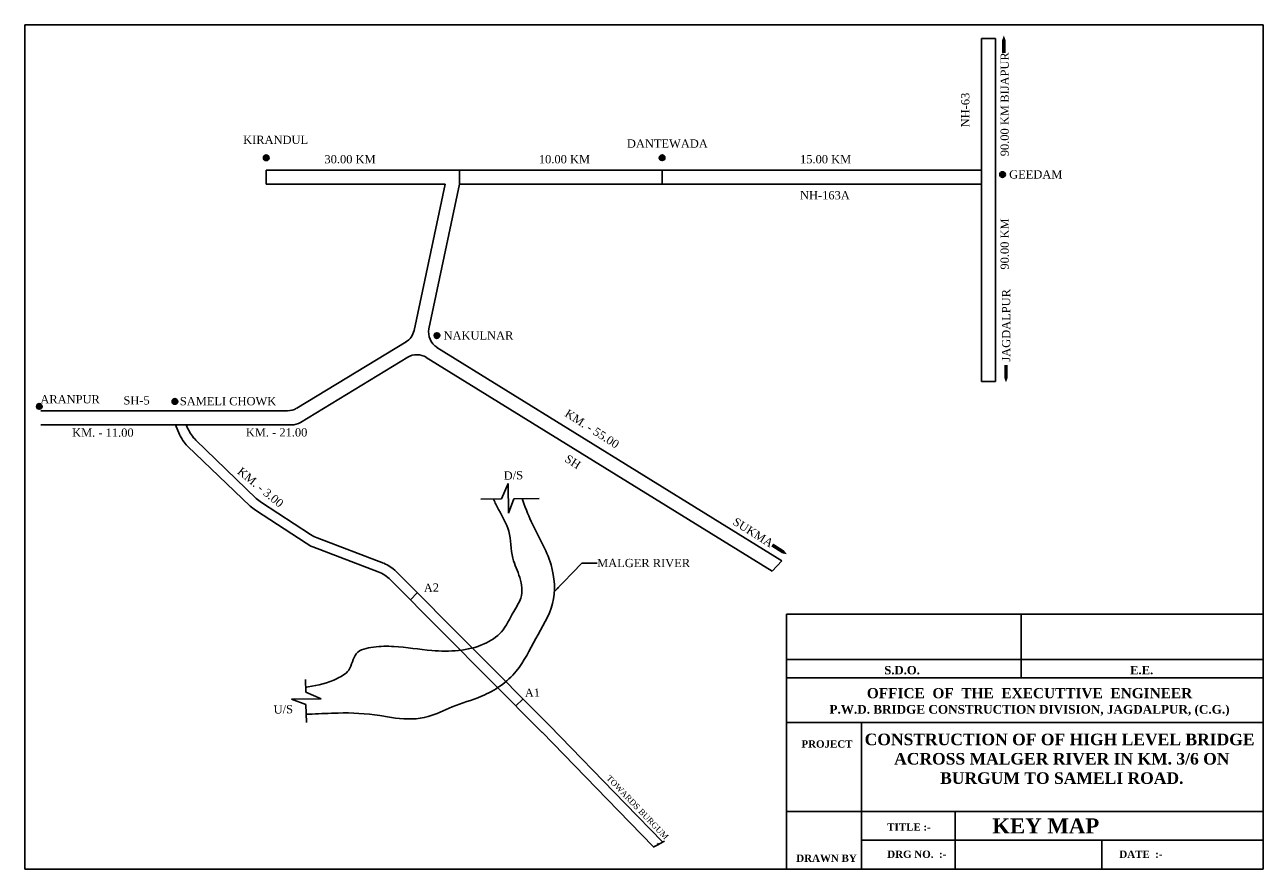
# Model space of a CAD drawing. Header units: metres. Extents: x 8528 to 11454, y 7353 to 8180.
# Tile 2 of 2: x 10401 to 11454, y 7463 to 8180. Entities that reach past the tile are written whole.
import ezdxf

# ---------------------------------------------------------------- set-up
doc = ezdxf.new("R2010")
doc.units = ezdxf.units.M
doc.header["$MEASUREMENT"] = 0
doc.layers.add('GROUND_LVL', color=114, linetype='Continuous')
doc.layers.add('TEX', color=6, linetype='Continuous')
doc.styles.get("Standard").update_dxf_attribs({"font": 'times.ttf'})
doc.dimstyles.get("Standard").update_dxf_attribs({"dimtxt": 2.4, "dimasz": 2, "dimexe": 1.5, "dimexo": 1.5, "dimgap": 0.09, "dimtad": 0, "dimzin": 0, "dimdsep": 46, "dimtxsty": 'Standard', "dimcen": 0.09, "dimadec": 0, "dimazin": 0, "dimtfac": 1, "dimtofl": 0, "dimtmove": 0, "dimatfit": 3, "dimfxl": 0, "dimtolj": 1, "dimtzin": 0, "dimarcsym": 0})

msp = doc.modelspace()

# ---------------------------------------------------------------- hatches: boundary and pattern name
h = msp.add_hatch(color=0)
h.dxf.hatch_style = 1
h.paths.add_polyline_path([(10604.2, 8067.4, 1), (10609, 8067.4, 1)])
h = msp.add_hatch(color=0)
h.dxf.hatch_style = 1
h.paths.add_polyline_path([(10940.6, 8067.5, 1), (10945.4, 8067.5, 1)])
h = msp.add_hatch(color=0)
h.dxf.hatch_style = 1
h.paths.add_polyline_path([(11229.9, 8053.2, 1), (11234.7, 8053.2, 1)])
h = msp.add_hatch(color=0)
h.dxf.hatch_style = 1
h.paths.add_polyline_path([(10749.3, 7916.3, 1), (10754.1, 7916.3, 1)])
h = msp.add_hatch(color=0)
h.dxf.hatch_style = 1
h.paths.add_polyline_path([(10526.6, 7860.4, 1), (10531.4, 7860.4, 1)])
h = msp.add_hatch(color=0)
h.dxf.hatch_style = 1
h.paths.add_polyline_path([(10411.5, 7856.2, 1), (10416.2, 7856.2, 1)])

# ---------------------------------------------------------------- linework, layer by layer
at = {"color": 0}
for p, q in [((10401.5, 8180.4), (10401.5, 7462.9)), ((10401.5, 8180.4), (11453.8, 8180.4)), ((11453.8, 8180.4), (11453.8, 7462.9)), ((11214.4, 7877.4), (11214.4, 8168.8)), ((11214.4, 8168.8), (11226.4, 8168.8)), ((11226.4, 7877.4), (11226.4, 8168.8)), ((10606.7, 8057), (11214.4, 8057)), ((10606.7, 8057), (10606.7, 8045)), ((10770.8, 8045), (10770.8, 8057)), ((10943.1, 8057), (10943.1, 8045)), ((10606.7, 8045), (10758.6, 8045)), ((10732.3, 7920.7), (10758.6, 8045)), ((10744.9, 7922.2), (10770.8, 8045)), ((10770.8, 8045), (11214.4, 8045)), ((10632.5, 7854.6), (10725.4, 7911)), ((10751.7, 7906.3), (11044.8, 7724.9)), ((10635.8, 7842.6), (10727, 7897.9)), ((10742.6, 7897.8), (11036.4, 7716.1)), ((11214.4, 7877.4), (11226.4, 7877.4)), ((10415.2, 7852.4), (10624.7, 7852.4)), ((10415.2, 7840.4), (10628, 7840.4)), ((10806.5, 7777.5), (10812.2, 7790.5)), ((10812.2, 7790.5), (10812.6, 7765.4)), ((10789.1, 7777.2), (10806.5, 7777.5)), ((10812.6, 7765.4), (10817.1, 7777.7)), ((10817.1, 7777.7), (10838.6, 7778)), ((11044.8, 7724.9), (11036.4, 7716.1)), ((10716.9, 7716), (10847.2, 7585)), ((10712.2, 7708.8), (10841.2, 7579.1)), ((10729.1, 7691.9), (10735, 7697.8)), ((10639.9, 7624.2), (10640.2, 7613.4)), ((10640.2, 7613.4), (10653.2, 7607.8)), ((10653.2, 7607.8), (10628.1, 7607.3)), ((10628.1, 7607.3), (10640.4, 7602.8)), ((10640.4, 7602.8), (10640.8, 7587.5)), ((10818.8, 7601.6), (10824.8, 7607.5)), ((10935.3, 7481.5), (10939.4, 7483.7)), ((10939.9, 7483.4), (10939.2, 7484.7)), ((10939.2, 7484.7), (10940.1, 7484.1)), ((10939.4, 7483.7), (10939.9, 7483.4)), ((10940.1, 7484.1), (10944.9, 7486.6)), ((10401.5, 7462.9), (11453.8, 7462.9))]:
    msp.add_line(p, q, dxfattribs=at)
for points, format in [([(11233.4, 8171.3, 0, 5, 0), (11233.4, 8164.7, 3, 3, 0), (11233.4, 8156.5, 3, 3, 0)], "xyseb"), ([(11235.2, 7876.6, 0, 5, 0), (11235.2, 7883.2, 3, 3, 0), (11235.2, 7891.4, 3, 3, 0)], "xyseb"), ([(10701.7, 7715.7), (10646.1, 7736.9, -0.053211), (10640.5, 7739.8), (10597.4, 7767.9, -0.047029), (10593, 7771.4), (10539.8, 7822.5, -0.100656), (10533, 7832.4), (10529.6, 7840.4)], "xyb"), ([(10706.4, 7722.9), (10650, 7744.4, -0.053211), (10644.3, 7747.3), (10602.6, 7774.5, -0.047029), (10598.2, 7778), (10546.9, 7827.4, -0.100656), (10540.1, 7837.2), (10538.7, 7840.4)], "xyb"), ([(11049, 7730.5, 0, 5, 0), (11043.5, 7734, 3, 3, 0), (11036.6, 7738.4, 3, 3, 0)], "xyseb")]:
    msp.add_lwpolyline(points, format=format, dxfattribs=at)
for points in [[(10841.2, 7579.2), (10905.6, 7512.9), (10935.8, 7481.8)], [(10847.2, 7585), (10911.6, 7518.8), (10943.5, 7485.9)]]:
    msp.add_lwpolyline(points, dxfattribs=at)
for centre in [(10606.6, 8067.4), (10943, 8067.5), (11232.3, 8053.2), (10751.7, 7916.3), (10529, 7860.4), (10413.8, 7856.2)]:
    msp.add_circle(centre, 2.4, dxfattribs=at)
for centre, radius, start, end in [((10717.6, 7923.8), 15, 301.2443, 348.0669), ((10759.6, 7919.1), 15, 168.0669, 238.2482), ((10734.7, 7885.1), 15, 58.2482, 121.2443), ((10624.7, 7867.4), 15, 270, 301.2443), ((10628, 7855.4), 15, 270, 301.2443), ((10691, 7687.6), 30, 44.8437, 69.0687), ((10695.7, 7694.8), 30, 44.8437, 69.0687)]:
    msp.add_arc(centre, radius, start, end, dxfattribs=at)
for points, knots in [([(10640.1, 7617.5), (10640.8, 7617.6), (10650, 7618.8), (10662.8, 7622.3), (10679.2, 7631.4), (10680.5, 7648.5), (10698.8, 7652.3), (10719.9, 7652.6), (10751.3, 7646.9), (10784, 7648.5), (10808.6, 7663.8), (10815.1, 7680), (10825.1, 7694.1), (10823.1, 7711.3), (10813.9, 7728.4), (10815.2, 7749.9), (10805.5, 7765.4), (10801.1, 7774.4), (10799.7, 7777.4)], [615.441577, 615.441577, 615.441577, 615.441577, 617.688896, 643.441698, 655.365637, 670.735049, 686.29636, 703.765083, 736.230867, 780.909991, 798.860749, 819.205316, 832.01441, 849.472665, 866.873452, 890.337768, 910.505949, 920.331536, 920.331536, 920.331536, 920.331536]), ([(10640.6, 7594.6), (10642.3, 7594.6), (10651.4, 7594.9), (10672, 7596.2), (10696, 7595.1), (10721, 7590.1), (10743, 7590.1), (10765.7, 7602.3), (10793.1, 7609.4), (10820.9, 7628.2), (10834.9, 7659.4), (10853.4, 7687.4), (10850.8, 7725.3), (10833.5, 7752.1), (10826.4, 7771.2), (10824.2, 7777.8)], [615.233202, 615.233202, 615.233202, 615.233202, 620.09562, 642.185008, 677.73908, 691.329071, 719.057584, 740.994476, 767.687129, 803.947071, 836.220723, 869.291147, 902.327374, 942.762303, 963.628512, 963.628512, 963.628512, 963.628512])]:
    msp.add_open_spline(points, degree=3, knots=knots, dxfattribs=at)
at = {"layer": 'GROUND_LVL', "color": 0, "linetype": 'ByBlock'}
for p, q in [((11048.8, 7462.9), (11048.8, 7679.5)), ((11048.8, 7679.5), (11453.8, 7679.5)), ((11248.2, 7625.4), (11248.2, 7679.5)), ((11048.8, 7641.2), (11453.8, 7641.2)), ((11048.8, 7625.4), (11453.8, 7625.4)), ((11048.8, 7587.6), (11453.8, 7587.6)), ((11112.3, 7587.6), (11112.3, 7462.9)), ((11048.8, 7511.8), (11453.8, 7511.8)), ((11192.1, 7511.8), (11192.1, 7462.9)), ((11112.3, 7487.7), (11453.8, 7487.7)), ((11316.6, 7487.7), (11316.6, 7462.9))]:
    msp.add_line(p, q, dxfattribs=at)

# ---------------------------------------------------------------- texts
at = {"color": 0, "char_height": 7, "attachment_point": 1}
for s, width, insert, rotation in [('BIJAPUR', 56.134, (11230.6, 8114.2), 90), ('NH-63', 56.134, (11197.1, 8093.3), 90), ('90.00 KM', 56.134, (11230.6, 8068.7), 90), ('90.00 KM', 56.134, (11230.6, 7972.4), 90), ('JAGDALPUR', 114.919, (11231.8, 7894.2), 90), ('KM. - 55.00', 58.558, (10863.4, 7854.2), 327.2955), ('SH', 58.558, (10863.4, 7815.7), 327.2955), ('KM. - 3.00', 58.558, (10585.9, 7805.1), 320.5193), ('SUKMA', 114.919, (11006.1, 7762.2), 327.9385)]:
    msp.add_mtext_dynamic_manual_height_columns(s, width=width, gutter_width=1, heights=[0], dxfattribs=dict(at, insert=insert, rotation=rotation))
for s, width, insert in [('KIRANDUL', 56.134, (10587, 8086.2)), ('DANTEWADA', 56.134, (10913.1, 8083)), ('30.00 KM', 58.558, (10656.1, 8069.7)), ('10.00 KM', 58.558, (10838.3, 8069.7)), ('15.00 KM', 58.558, (11060.2, 8069.7)), ('GEEDAM', 56.134, (11237.9, 8056.8)), ('NH-163A', 58.558, (11060.2, 8039.1)), ('NAKULNAR', 56.134, (10757.3, 7919.9)), ('ARANPUR', 56.134, (10414.7, 7865.7)), ('SH-5', 58.558, (10485.3, 7864.8)), ('SAMELI CHOWK', 80.082, (10533.2, 7864.1)), ('KM. - 11.00', 58.558, (10441.7, 7837.4)), ('KM. - 21.00', 58.558, (10589.3, 7837.6))]:
    msp.add_mtext_dynamic_manual_height_columns(s, width=width, gutter_width=1, heights=[0], dxfattribs=dict(at, insert=insert))
at = {"color": 0, "linetype": 'ByBlock', "attachment_point": 1}
for s, insert, char_height, width, rotation in [('\\pt7;D/S', (10808.3, 7800.8), 7, 2.09, 1.6627), ('\\pt7;A2', (10740.4, 7705.4), 7, 2.09, 1.6627), ('\\pt7;A1', (10826.2, 7616.2), 7, 2.09, 1.6627), ('\\pt7;U/S', (10612.8, 7602), 7, 2.09, 1.6627), ('\\pt5;TOWARDS BURGUM', (10898.9, 7543.3), 5, 102.076, 313.7681)]:
    msp.add_mtext(s, dxfattribs=dict(at, insert=insert, char_height=char_height, width=width, rotation=rotation))
at = {"color": 0, "insert": (10887.8, 7723), "char_height": 7, "attachment_point": 4}
msp.add_mtext('MALGER RIVER', dxfattribs=at)
at = {"layer": 'TEX', "color": 0, "linetype": 'ByBlock'}
for s, insert, char_height, width, attachment_point in [('{\\fTimes New Roman|b1|i0|c0|p18;S.D.O.}', (11131.8, 7635.6), 7.125, 49.538, 1), ('{\\fTimes New Roman|b1|i0|c0|p18;E.E.}', (11340.6, 7635.6), 7.125, 49.538, 1), ('{\\fTimes New Roman|b1|i0|c0|p18;\\H1.0086x;OFFICE  OF  THE  EXECUTTIVE  ENGINEER\\P\\H0.85714x;P.W.D. BRIDGE CONSTRUCTION DIVISION, JAGDALPUR, (C.G.)}', (11255.2, 7616.8), 8.55, 430.991, 2), ('\\A1;{\\fTimes New Roman|b1|i0|c0|p18;CONSTRUCTION OF OF HIGH LEVEL BRIDGE  ACROSS MALGER RIVER IN KM. 3/6 ON BURGUM TO SAMELI ROAD.}', (11282.6, 7578.1), 9.8561, 341.307, 2), ('{\\fTimes New Roman|b1|i0|c0|p18;PROJECT}', (11061.4, 7572.4), 6.16, 79.547, 1), ('{\\fTimes New Roman|b1|i0|c0|p18;KEY MAP}', (11223.5, 7506.1), 12.825, 384.754, 1), ('{\\fTimes New Roman|b1|i0|c0|p18;TITLE :-}', (11134.3, 7501.8), 6.16, 79.547, 1), ('{\\fTimes New Roman|b1|i0|c0|p18;DRAWN BY}', (11057, 7475.3), 6.16, 79.547, 1), ('{\\fTimes New Roman|b1|i0|c0|p18;\\H1.0807x;DRG NO.  :-  \\H0.92537x;  }', (11134.3, 7478.7), 5.7, 210.997, 1), ('{\\fTimes New Roman|b1|i0|c0|p18;\\H1.0807x;DATE  :- \\H0.92537x;   }', (11331.5, 7478.7), 5.7, 79.547, 1)]:
    msp.add_mtext(s, dxfattribs=dict(at, insert=insert, char_height=char_height, width=width, attachment_point=attachment_point))

# ---------------------------------------------------------------- leaders
at = {"color": 0, "annotation_type": 0, "has_hookline": 1, "hookline_direction": 0, "text_width": 77.2}
msp.add_leader([(10851.2, 7698.5), (10874.7, 7723), (10887.7, 7723)], dimstyle='Standard', override={"dimasz": 5}, dxfattribs=at)

doc.saveas('drawing.dxf')
